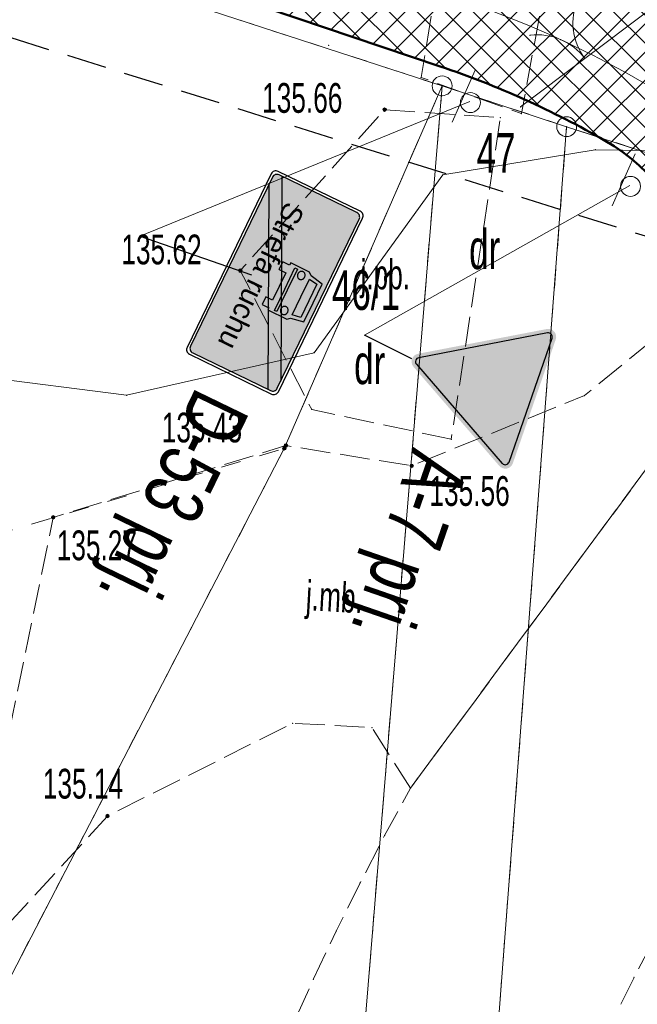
# Model space of a CAD drawing. Extents: x 6456700 to 6518119, y 5963420 to 5980059.
# Tile 61 of 256: x 6511899 to 6511915, y 5964183 to 5964207. Entities that reach past the tile are written whole.
import ezdxf
from ezdxf.enums import TextEntityAlignment as Align

# ---------------------------------------------------------------- set-up
doc = ezdxf.new("R2010")
doc.units = 0
doc.header["$MEASUREMENT"] = 0
for name, pattern in [('L_0_03', [1, 0.5, -0.5]), ('L_0_04', [1.5, 1, -0.5]), ('L_0_52', [1, 0.75, -0.25])]:
    doc.linetypes.add(name, pattern=pattern)
doc.layers.get('0').update_dxf_attribs({"color": 2, "linetype": 'CONTINUOUS', "lineweight": 5})
for name, color, linetype, lineweight in [('18mm Kreska ciągła', 7, 'CONTINUOUS', 18), ('202_punkt_graniczny', 7, 'CONTINUOUS', 18), ('203_punkt_graniczny', 7, 'CONTINUOUS', 18), ('210_oznaczenie_konturu_uzytku_gruntowego', 96, 'CONTINUOUS', 18), ('211_numer_dzialki_ewidencyjnej', 7, 'CONTINUOUS', 18), ('218_kontur_uzytku_gruntowego', 96, 'L_0_03', 18), ('219_dzialka_ewidencyjna', 7, 'CONTINUOUS', 18), ('50mm Kreska ciągła', 7, 'CONTINUOUS', 50), ('9mm Kreska ciągła', 252, 'CONTINUOUS', 9), ('brama', 7, 'CONTINUOUS', 18), ('jezdnia', 7, 'CONTINUOUS', 18), ('jezdnia_Atr17', 7, 'CONTINUOUS', 18), ('obszar_utwardzony', 7, 'CONTINUOUS', 18), ('ogrodzenie_trwale', 7, 'CONTINUOUS', 18), ('pikieta_sztuczna', 7, 'CONTINUOUS', 18), ('pikieta_sztuczna_Atr2', 7, 'CONTINUOUS', 18), ('przewod_telekomunikacyjny_podziemny', 7, 'CONTINUOUS', 18), ('Zakres', 7, 'CONTINUOUS', 18)]:
    doc.layers.add(name, color=color, linetype=linetype, lineweight=lineweight)
doc.layers.add('zn_pion', color=7, linetype='CONTINUOUS')
doc.layers.add('ZNAKI_PIONOWE', color=7, linetype='CONTINUOUS')
doc.styles.add('o_d', font='arial.ttf')
doc.styles.get("Standard").update_dxf_attribs({"font": 'txt', "width": 0.75})

# ---------------------------------------------------------------- blocks, each defined once
blk = doc.blocks.new('mdcp_nowa')
at = {"layer": '203_punkt_graniczny', "linetype": 'Continuous', "lineweight": 18, "true_color": 0x000000}
blk.add_hatch(color=18, dxfattribs=at).paths.add_polyline_path([(6494637, 5980647.535, 1), (6494637, 5980647.625, 1)])
at = {"layer": 'pikieta_sztuczna', "linetype": 'Continuous', "lineweight": 18, "true_color": 0x000000}
for points in [[(6494639.53, 5980656.075, 1), (6494639.53, 5980656.165, 1)], [(6494635.89, 5980652.015, 1), (6494635.89, 5980652.105, 1)], [(6494637.04, 5980647.605, 1), (6494637.04, 5980647.695, 1)], [(6494640.21, 5980647.095, 1), (6494640.21, 5980647.185, 1)], [(6494631.17, 5980645.795, 1), (6494631.17, 5980645.885, 1)], [(6494632.54, 5980638.265, 1), (6494632.54, 5980638.355, 1)]]:
    blk.add_hatch(color=18, dxfattribs=at).paths.add_polyline_path(points)
at = {"layer": '202_punkt_graniczny', "color": 7, "linetype": 'Continuous', "lineweight": 18}
for centre in [(6494640.98, 5980656.72), (6494644.12, 5980655.69)]:
    blk.add_circle(centre, 0.25, dxfattribs=at)
at = {"layer": '202_punkt_graniczny'}
for p in [(6494640.98, 5980656.72), (6494644.12, 5980655.69)]:
    blk.add_point(p, dxfattribs=at)
at = {"layer": '203_punkt_graniczny', "color": 7, "linetype": 'Continuous', "lineweight": 18}
blk.add_circle((6494637, 5980647.58), 0.045, dxfattribs=at)
at = {"layer": '203_punkt_graniczny'}
blk.add_point((6494637, 5980647.58), dxfattribs=at)
at = {"layer": '218_kontur_uzytku_gruntowego', "lineweight": 18, "flags": 128}
for points in [[(6494640.98, 5980656.72), (6494604.6, 5980668.54)], [(6494636.349, 5980600.46), (6494640.98, 5980656.72)], [(6494637, 5980647.58), (6494640.98, 5980656.72)], [(6494644.12, 5980655.69), (6494640.98, 5980656.72)], [(6494639.86, 5980599.77), (6494644.12, 5980655.69)], [(6494649.64, 5980653.9), (6494644.12, 5980655.69)], [(6494612.43, 5980640.2), (6494637, 5980647.58)], [(6494637, 5980647.58), (6494627.42, 5980629.1)]]:
    blk.add_lwpolyline(points, dxfattribs=at)
at = {"layer": '218_kontur_uzytku_gruntowego'}
for p in [(6494640.98, 5980656.72), (6494640.98, 5980656.72), (6494640.98, 5980656.72), (6494640.98, 5980656.72), (6494640.98, 5980656.72), (6494640.98, 5980656.72), (6494640.98, 5980656.72), (6494640.98, 5980656.72), (6494644.12, 5980655.69), (6494644.12, 5980655.69), (6494644.12, 5980655.69), (6494644.12, 5980655.69), (6494644.12, 5980655.69), (6494644.12, 5980655.69), (6494637, 5980647.58), (6494637, 5980647.58), (6494637, 5980647.58), (6494637, 5980647.58)]:
    blk.add_point(p, dxfattribs=at)
at = {"layer": '219_dzialka_ewidencyjna', "color": 3, "linetype": 'Continuous', "lineweight": 18, "flags": 128}
for points in [[(6494604.6, 5980668.54), (6494640.98, 5980656.72)], [(6494640.98, 5980656.72), (6494636.349, 5980600.46)], [(6494640.98, 5980656.72), (6494637, 5980647.58)], [(6494640.98, 5980656.72), (6494644.12, 5980655.69)], [(6494644.12, 5980655.69), (6494639.86, 5980599.77)], [(6494649.64, 5980653.9), (6494644.12, 5980655.69)], [(6494637, 5980647.58), (6494627.42, 5980629.1)]]:
    blk.add_lwpolyline(points, dxfattribs=at)
at = {"layer": '219_dzialka_ewidencyjna', "color": 3}
for p in [(6494640.98, 5980656.72), (6494640.98, 5980656.72), (6494640.98, 5980656.72), (6494640.98, 5980656.72), (6494644.12, 5980655.69), (6494644.12, 5980655.69), (6494644.12, 5980655.69), (6494637, 5980647.58), (6494637, 5980647.58)]:
    blk.add_point(p, dxfattribs=at)
at = {"layer": 'brama', "color": 7, "linetype": 'Continuous', "lineweight": 18, "flags": 128}
blk.add_lwpolyline([(6494642.96, 5980656.19), (6494646.2, 5980658.63)], dxfattribs=at)
at = {"layer": 'brama', "color": 7, "linetype": 'Continuous', "lineweight": 18}
for centre, start, end in [((6494645.778, 5980658.312), 156.983, 216.983), ((6494643.382, 5980656.508), 36.983, 96.983)]:
    blk.add_arc(centre, 1.5, start, end, dxfattribs=at)
at = {"layer": 'brama'}
for p in [(6494644.289, 5980658.13), (6494643.199, 5980657.997), (6494643.968, 5980657.888), (6494644.58, 5980657.41), (6494644.58, 5980657.41), (6494642.96, 5980656.19)]:
    blk.add_point(p, dxfattribs=at)
at = {"layer": 'jezdnia', "color": 7, "linetype": 'L_0_52', "lineweight": 18, "flags": 128}
for points in [[(6494800.98, 5980766.05), (6494800.28, 5980765.21), (6494799.58, 5980764.38), (6494798.86, 5980763.57), (6494798.14, 5980762.76), (6494797.4, 5980761.96), (6494796.65, 5980761.17), (6494795.56, 5980759.97), (6494794.45, 5980758.8), (6494793.3, 5980757.65), (6494792.14, 5980756.53), (6494790.94, 5980755.44), (6494789.72, 5980754.37), (6494788.47, 5980753.34), (6494787.2, 5980752.33), (6494785.91, 5980751.36), (6494784.6, 5980750.41), (6494783.26, 5980749.5), (6494781.9, 5980748.62), (6494780.52, 5980747.77), (6494779.49, 5980747.15), (6494778.44, 5980746.54), (6494777.4, 5980745.94), (6494776.34, 5980745.36), (6494775.28, 5980744.78), (6494774.21, 5980744.23), (6494773.13, 5980743.68), (6494772.05, 5980743.15), (6494770.96, 5980742.63), (6494769.86, 5980742.12), (6494768.76, 5980741.63), (6494767.65, 5980741.15), (6494766.54, 5980740.68), (6494754.8, 5980736.16), (6494735.09, 5980729.04), (6494724.78, 5980724.36), (6494723.57, 5980723.74), (6494722.37, 5980723.09), (6494721.19, 5980722.42), (6494720.02, 5980721.72), (6494718.86, 5980721.01), (6494717.72, 5980720.27), (6494716.59, 5980719.51), (6494715.47, 5980718.73), (6494714.37, 5980717.93), (6494713.29, 5980717.1), (6494712.22, 5980716.26), (6494711.16, 5980715.4), (6494710.13, 5980714.51), (6494709.11, 5980713.61), (6494707.48, 5980712.2), (6494705.88, 5980710.76), (6494704.3, 5980709.3), (6494702.75, 5980707.8), (6494701.22, 5980706.28), (6494699.72, 5980704.74), (6494698.24, 5980703.17), (6494696.79, 5980701.57), (6494695.37, 5980699.95), (6494693.98, 5980698.31), (6494692.61, 5980696.64), (6494691.28, 5980694.95), (6494689.97, 5980693.24), (6494678.42, 5980678.9), (6494663.6, 5980660.49), (6494656.62, 5980651.14), (6494655.4, 5980649.55), (6494654.2, 5980647.93), (6494653.04, 5980646.3), (6494651.91, 5980644.64), (6494650.81, 5980642.95), (6494649.75, 5980641.25), (6494648.71, 5980639.53), (6494647.72, 5980637.79), (6494646.75, 5980636.02), (6494645.82, 5980634.24), (6494644.93, 5980632.44), (6494644.07, 5980630.63), (6494643.25, 5980628.8), (6494642.46, 5980626.95), (6494642.09, 5980625.98), (6494641.74, 5980625), (6494641.4, 5980624.01), (6494641.09, 5980623.02), (6494640.79, 5980622.02), (6494640.5, 5980621.01), (6494640.24, 5980620.01), (6494639.99, 5980618.99), (6494639.76, 5980617.98), (6494639.55, 5980616.96), (6494639.36, 5980615.93), (6494639.19, 5980614.9), (6494639.03, 5980613.87), (6494638.89, 5980612.84), (6494638.61, 5980611.3), (6494638.37, 5980609.75), (6494638.16, 5980608.19), (6494638, 5980606.63), (6494637.87, 5980605.07), (6494637.78, 5980603.5), (6494637.73, 5980601.93), (6494637.72, 5980600.36), (6494637.727, 5980600.016), (6494630.507, 5980602.343), (6494630.51, 5980602.97), (6494630.54, 5980604.31), (6494630.59, 5980605.65), (6494630.67, 5980606.99), (6494630.77, 5980608.32), (6494630.9, 5980609.66), (6494631.05, 5980610.99), (6494631.23, 5980612.32), (6494631.43, 5980613.64), (6494631.66, 5980614.96), (6494631.91, 5980616.28), (6494632.19, 5980617.59), (6494632.49, 5980618.9), (6494632.82, 5980620.2), (6494633.17, 5980621.49), (6494633.52, 5980622.8), (6494633.9, 5980624.09), (6494634.3, 5980625.39), (6494634.72, 5980626.67), (6494635.16, 5980627.95), (6494635.63, 5980629.21), (6494636.12, 5980630.47), (6494636.63, 5980631.72), (6494637.17, 5980632.96), (6494637.73, 5980634.19), (6494638.31, 5980635.41), (6494638.91, 5980636.62), (6494639.53, 5980637.82), (6494640.18, 5980639.01), (6494651.91, 5980654.89), (6494659.39, 5980664.48), (6494673.45, 5980682.25), (6494686.07, 5980698.81), (6494697.34, 5980711.93), (6494704.77, 5980718.76), (6494705.95, 5980719.62), (6494707.13, 5980720.47), (6494708.32, 5980721.31), (6494709.52, 5980722.13), (6494710.73, 5980722.95), (6494711.95, 5980723.75), (6494713.17, 5980724.54), (6494714.41, 5980725.31), (6494715.65, 5980726.08), (6494716.89, 5980726.83), (6494718.15, 5980727.57), (6494719.41, 5980728.3), (6494720.68, 5980729.01), (6494721.96, 5980729.71), (6494733.02, 5980734.84), (6494752.65, 5980741.77), (6494764.04, 5980746.21), (6494765.1, 5980746.65), (6494766.15, 5980747.09), (6494767.2, 5980747.55), (6494768.24, 5980748.02), (6494769.28, 5980748.5), (6494770.32, 5980748.99), (6494771.34, 5980749.49), (6494772.37, 5980750.01), (6494773.38, 5980750.53), (6494774.39, 5980751.07), (6494775.4, 5980751.61), (6494776.4, 5980752.17), (6494777.39, 5980752.74), (6494778.56, 5980753.48), (6494779.71, 5980754.25), (6494780.85, 5980755.04), (6494781.97, 5980755.85), (6494783.08, 5980756.68), (6494784.17, 5980757.53), (6494785.24, 5980758.41), (6494786.3, 5980759.3), (6494787.34, 5980760.22), (6494788.36, 5980761.15), (6494789.36, 5980762.11), (6494790.34, 5980763.08), (6494791.31, 5980764.08), (6494792.25, 5980765.09), (6494796.57, 5980770.19), (6494801.12, 5980776.47), (6494807.76, 5980786.96), (6494824.2, 5980815.58), (6494837.02, 5980838.19), (6494852.07, 5980864.69), (6494865.45, 5980888.16), (6494878.03, 5980909.37), (6494879.23, 5980911.4), (6494880.45, 5980913.41), (6494881.7, 5980915.41), (6494882.97, 5980917.4), (6494884.25, 5980919.37), (6494885.56, 5980921.33), (6494886.89, 5980923.28), (6494888.25, 5980925.21), (6494889.62, 5980927.12), (6494891.01, 5980929.02), (6494892.43, 5980930.91), (6494893.86, 5980932.78), (6494895.32, 5980934.63), (6494896.79, 5980936.47), (6494904.42, 5980944.79), (6494917.35, 5980957.18), (6494930.46, 5980968.66), (6494934.059, 5980971.777), (6494933.221, 5980963.181), (6494926.63, 5980957.35), (6494921.6, 5980952.87), (6494901.47, 5980932.34), (6494900.03, 5980930.62), (6494898.61, 5980928.88), (6494897.21, 5980927.13), (6494895.83, 5980925.35), (6494894.48, 5980923.57), (6494893.14, 5980921.76), (6494891.83, 5980919.94), (6494890.54, 5980918.1), (6494889.28, 5980916.25), (6494888.04, 5980914.38), (6494886.82, 5980912.49), (6494885.62, 5980910.59), (6494884.45, 5980908.68), (6494883.3, 5980906.75), (6494870.77, 5980885.48), (6494856.93, 5980861.45), (6494842.16, 5980835.5), (6494829.15, 5980812.43), (6494813, 5980783.94), (6494806.11, 5980773.06), (6494805.51, 5980772.15), (6494804.9, 5980771.26), (6494804.27, 5980770.37), (6494803.64, 5980769.49), (6494802.99, 5980768.61), (6494802.33, 5980767.75), (6494801.66, 5980766.89)], [(6494641.21, 5980647.81), (6494637.69, 5980648.56), (6494635.89, 5980652.06), (6494639.53, 5980656.12), (6494642.45, 5980655.92)], [(6494640.18, 5980639.01), (6494639.21, 5980640.54), (6494637.21, 5980640.65), (6494632.54, 5980638.31), (6494628.78, 5980634.21), (6494631.17, 5980645.84), (6494637.04, 5980647.65), (6494640.21, 5980647.14), (6494644.57, 5980648.91), (6494651.91, 5980654.89)]]:
    blk.add_lwpolyline(points, close=True, dxfattribs=at)
at = {"layer": 'jezdnia'}
for p in [(6494639.53, 5980656.12), (6494642.45, 5980655.92), (6494635.89, 5980652.06), (6494644.57, 5980648.91), (6494637.69, 5980648.56), (6494641.21, 5980647.81), (6494637.04, 5980647.65), (6494640.21, 5980647.14), (6494631.17, 5980645.84), (6494637.21, 5980640.65), (6494639.21, 5980640.54), (6494640.18, 5980639.01), (6494640.18, 5980639.01), (6494632.54, 5980638.31), (6494639.53, 5980637.82), (6494638.91, 5980636.62), (6494638.31, 5980635.41), (6494637.73, 5980634.19), (6494645.82, 5980634.24)]:
    blk.add_point(p, dxfattribs=at)
at = {"layer": 'obszar_utwardzony', "color": 7, "linetype": 'L_0_52', "lineweight": 18, "flags": 128}
blk.add_lwpolyline([(6494643.32, 5980674.36), (6494644.3, 5980680.4), (6494643.92, 5980683.62), (6494645.59, 5980692.91), (6494655.01, 5980691.62), (6494658.01, 5980696.87), (6494667.63, 5980693.07), (6494667.4, 5980692.46), (6494652.51, 5980684.14), (6494647.97, 5980682.96), (6494646.18, 5980673.28), (6494642.98, 5980656.02), (6494640.45, 5980656.93)], close=True, dxfattribs=at)
at = {"layer": 'obszar_utwardzony'}
for p in [(6494640.45, 5980656.93), (6494642.98, 5980656.02)]:
    blk.add_point(p, dxfattribs=at)
at = {"layer": 'ogrodzenie_trwale'}
for p in [(6494638.12, 5980657.74), (6494638.12, 5980657.74), (6494642.96, 5980656.19)]:
    blk.add_point(p, dxfattribs=at)
at = {"layer": 'pikieta_sztuczna', "color": 7, "linetype": 'Continuous', "lineweight": 18}
for centre in [(6494639.53, 5980656.12), (6494635.89, 5980652.06), (6494637.04, 5980647.65), (6494640.21, 5980647.14), (6494631.17, 5980645.84), (6494632.54, 5980638.31)]:
    blk.add_circle(centre, 0.045, dxfattribs=at)
at = {"layer": 'pikieta_sztuczna'}
for p in [(6494639.53, 5980656.12), (6494635.89, 5980652.06), (6494637.04, 5980647.65), (6494640.21, 5980647.14), (6494631.17, 5980645.84), (6494632.54, 5980638.31)]:
    blk.add_point(p, dxfattribs=at)
at = {"layer": 'przewod_telekomunikacyjny_podziemny', "color": 30, "linetype": 'Continuous', "lineweight": 18, "flags": 128}
blk.add_lwpolyline([(6494602.07, 5980612.82), (6494604.07, 5980620.74), (6494609.85, 5980637.59), (6494611.56, 5980640.46), (6494624.13, 5980644.34), (6494625.63, 5980649.86), (6494633.02, 5980648.92), (6494637.75, 5980649.99), (6494641, 5980654.48), (6494644.84, 5980655.11), (6494649.65, 5980655.05), (6494657.62, 5980649.49)], dxfattribs=at)
at = {"layer": 'przewod_telekomunikacyjny_podziemny'}
for p in [(6494644.84, 5980655.11), (6494641, 5980654.48), (6494637.75, 5980649.99), (6494633.02, 5980648.92)]:
    blk.add_point(p, dxfattribs=at)
at = {"layer": 'Zakres', "linetype": 'L_0_04', "lineweight": 25, "flags": 128}
blk.add_lwpolyline([(6495113.77, 5985050.22), (6495121.12, 5984877.07), (6495125.76, 5984757.87), (6495129.89, 5984649.81), (6495141.08, 5984611.3), (6495145.77, 5984544.53), (6495147.36, 5984487.27), (6495157.22, 5984392.07), (6495162.95, 5984387.45), (6495180.24, 5984384.16), (6495229.5, 5984386.61), (6495251.65, 5984373.41), (6495258.77, 5984357.12), (6495255.44, 5984330.44), (6495250.77, 5984304.39), (6495252.21, 5984282.78), (6495255.46, 5984256.45), (6495254.94, 5984238.25), (6495266.4, 5984211), (6495277.24, 5984182.33), (6495294.2, 5984133.19), (6495300.94, 5984095.37), (6495313.24, 5984037.69), (6495317.44, 5983978.18), (6495300.35, 5983922.18), (6495282.35, 5983883.38), (6495266.21, 5983862.23), (6495242.03, 5983839.67), (6495211.11, 5983816.86), (6495158.26, 5983772.66), (6495130.6, 5983651.16), (6495116.31, 5983543.43), (6495129.51, 5983346.73), (6495134.58, 5983264.71), (6495139.64, 5983186.97), (6495193.25, 5983077.94), (6495199.2, 5983041.97), (6495206.23, 5983026), (6495208.96, 5983004.88), (6495202.27, 5982979.48), (6495202.42, 5982950.13), (6495209.35, 5982897.38), (6495215.97, 5982850.34), (6495228.6, 5982809.97), (6495226.85, 5982778.82), (6495225.04, 5982750.56), (6495220.26, 5982723.37), (6495226.54, 5982679.97), (6495206.06, 5982669.48), (6495192.68, 5982657.71), (6495184.57, 5982648.65), (6495174.78, 5982624.58), (6495164.23, 5982604.61), (6495150.7, 5982588.3), (6495137.69, 5982582.43), (6495118.26, 5982573.75), (6495100.35, 5982558.42), (6495090.36, 5982544.99), (6495075.87, 5982519.06), (6495060.83, 5982499.68), (6495049.41, 5982485.49), (6495035.07, 5982459.7), (6495006.7, 5982406.64), (6494980.89, 5982351.84), (6494944.35, 5982293.29), (6494925.72, 5982250.11), (6494905.2, 5982190.37), (6494898.43, 5982153.5), (6494879.51, 5982063.89), (6494864.14, 5981992.66), (6494816.93, 5981768.61), (6494777.79, 5981577.7), (6494739.84, 5981394.72), (6494718.65, 5981297.89), (6494716.45, 5981237.31), (6494738.62, 5981208.21), (6494776.48, 5981173.06), (6494817.16, 5981137.44), (6494847.63, 5981109.8), (6494877.39, 5981077.08), (6494912.75, 5981030.55), (6494916.06, 5981014.71), (6494903.86, 5980957.01), (6494916.13, 5980953.51), (6494892.32, 5980927.59), (6494850.7, 5980858.8), (6494806.81, 5980779.89), (6494785.1, 5980753.49), (6494715.22, 5980723.29), (6494679.96, 5980686.78), (6494651.35, 5980651.29), (6494549.14, 5980683.24), (6494511.84, 5980659.66), (6494443.61, 5980630.33), (6494428.78, 5980598.6), (6494431.58, 5980579.46), (6494420.56, 5980549.76), (6494416.45, 5980528.2), (6494403.86, 5980507.16), (6494388.89, 5980482.96), (6494365.32, 5980407.99), (6494335.67, 5980315.15), (6494332.29, 5980297.41), (6494335.1, 5980278.18), (6494347.25, 5980254.84), (6494336.79, 5980250.09), (6494300.04, 5980271.34), (6494320.8, 5980301.43), (6494336.81, 5980349.17), (6494344.85, 5980380.92), (6494360.85, 5980437.13), (6494374.18, 5980476.38), (6494386.14, 5980498.84), (6494403.02, 5980528.52), (6494411.33, 5980563.19), (6494420.84, 5980586.25), (6494420.25, 5980601.11), (6494434.95, 5980635.94), (6494446.75, 5980644.99), (6494465.77, 5980647.27), (6494513.02, 5980669.46), (6494507.85, 5980679.68), (6494547.89, 5980705.83), (6494570.06, 5980691.34), (6494636.17, 5980669.05), (6494706.14, 5980756.86), (6494742.78, 5980772.58), (6494798.53, 5980814.27), (6494826.12, 5980867.97), (6494849.57, 5980908.6), (6494845.35, 5980942.01), (6494853.94, 5980970.83), (6494891.08, 5980960.54), (6494890.11, 5980965.73), (6494903.94, 5981025.69), (6494869.98, 5981070.3), (6494770.97, 5981160.58), (6494728.18, 5981200.64), (6494706.13, 5981229.56), (6494707.94, 5981299.75), (6494728.84, 5981398.1), (6494767.06, 5981580.19), (6494806.17, 5981770.55), (6494854.36, 5981994.76), (6494869.73, 5982065.97), (6494888.61, 5982155.44), (6494891.67, 5982173.95), (6494895.82, 5982197.45), (6494916.38, 5982253.72), (6494935.47, 5982297.95), (6494954.97, 5982331.67), (6494972.09, 5982356.64), (6494997.76, 5982411.14), (6495026.29, 5982464.48), (6495041.09, 5982491.09), (6495052.99, 5982505.88), (6495067.51, 5982524.6), (6495081.94, 5982550.43), (6495092.99, 5982565.28), (6495112.86, 5982582.29), (6495133.59, 5982591.55), (6495144.48, 5982596.46), (6495155.87, 5982610.19), (6495165.7, 5982628.8), (6495175.96, 5982654.03), (6495185.62, 5982664.83), (6495200.4, 5982677.82), (6495212.49, 5982688.04), (6495209.64, 5982723.43), (6495215.22, 5982750.57), (6495216.87, 5982779.54), (6495218.31, 5982809.31), (6495206.86, 5982847.92), (6495199.44, 5982894.74), (6495192.11, 5982948.71), (6495190.16, 5982979.24), (6495183.47, 5983075.16), (6495129.79, 5983184.34), (6495124.6, 5983264.07), (6495119.53, 5983346.09), (6495106.27, 5983543.75), (6495120.74, 5983652.9), (6495148.75, 5983779.42), (6495204.15, 5983826.04), (6495273.41, 5983889.36), (6495288.53, 5983927.42), (6495300.83, 5983964.69), (6495303.91, 5983980.14), (6495301.32, 5984039.55), (6495291.1, 5984093.63), (6495284.5, 5984130.67), (6495267.84, 5984178.93), (6495257.12, 5984207.3), (6495244.96, 5984236.19), (6495244.79, 5984255.42), (6495242.25, 5984281.97), (6495240.71, 5984304.95), (6495245.55, 5984331.94), (6495248.51, 5984355.64), (6495243.77, 5984366.47), (6495226.98, 5984376.47), (6495179.54, 5984374.12), (6495158.61, 5984378.09), (6495147.7, 5984386.91), (6495137.38, 5984486.61), (6495135.78, 5984544.04), (6495131.18, 5984609.54), (6495119.95, 5984648.2), (6495115.76, 5984757.49), (6495111.12, 5984876.67), (6495103.73, 5985050.93), (6495109.36, 5985081.73), (6495120.41, 5985085.88)], close=True, dxfattribs=at)
at = {"layer": '210_oznaczenie_konturu_uzytku_gruntowego', "lineweight": 20, "width": 0.66}
for p in [(6494641.66, 5980653.1), (6494638.76, 5980650.2)]:
    blk.add_text('dr', height=1, dxfattribs=at).set_placement(p, align=Align.TOP_LEFT)
at = {"layer": '211_numer_dzialki_ewidencyjnej', "color": 7, "lineweight": 20, "width": 0.66}
for s, p in [('47', (6494641.85, 5980655.53)), ('46/1', (6494638.2, 5980652.07))]:
    blk.add_text(s, height=1, dxfattribs=at).set_placement(p, align=Align.TOP_LEFT)
at = {"layer": 'jezdnia_Atr17', "color": 7, "lineweight": 15, "width": 0.66}
blk.add_text('j.pb.', height=0.75, dxfattribs=at).set_placement((6494638.92, 5980652.34), align=Align.TOP_LEFT)
blk.add_text('j.mb.', height=0.75, rotation=356.9, dxfattribs=at).set_placement((6494637.571, 5980644.249), align=Align.TOP_LEFT)
at = {"layer": 'pikieta_sztuczna_Atr2', "color": 7, "lineweight": 15, "width": 0.66}
for s, p in [('135.66', (6494636.44, 5980656.79)), ('135.62', (6494632.89, 5980652.97)), ('135.43', (6494633.91, 5980648.48)), ('135.56', (6494640.66, 5980646.88)), ('135.27', (6494631.26, 5980645.51)), ('135.14', (6494630.91, 5980639.5))]:
    blk.add_text(s, height=0.75, dxfattribs=at).set_placement(p, align=Align.TOP_LEFT)
blk = doc.blocks.new('D-47_k')
blk.add_hatch(color=255).paths.add_polyline_path([(39, 37, 0.414214), (37, 39), (-37, 39, 0.414214), (-39, 37), (-39, 3, 0.414214), (-37, 1), (37, 1, 0.414214), (39, 3)])
at = {"color": 7}
for points in [[(-38, 0), (38, 0, 0.414214), (40, 2), (40, 38, 0.414214), (38, 40), (-38, 40, 0.414214), (-40, 38), (-40, 2, 0.414214)], [(-37, 1), (37, 1, 0.414214), (39, 3), (39, 37, 0.414214), (37, 39), (-37, 39, 0.414214), (-39, 37), (-39, 3, 0.414214)]]:
    blk.add_lwpolyline(points, format="xyb", close=True, dxfattribs=at)
blk = doc.blocks.new('du3_k')
blk.add_hatch(color=10).paths.add_polyline_path([(39, 35.92), (39, 37, 0.414214), (37, 39), (33.85, 39), (-39, 4.08), (-39, 3, 0.414214), (-37, 1), (-33.85, 1)])
at = {"color": 10}
for p, q in [((-39, 4.08), (33.85, 39)), ((-33.85, 1), (39, 35.92))]:
    blk.add_line(p, q, dxfattribs=at)
blk = doc.blocks.new('^pi064030-234042')
h = blk.add_hatch()
h.set_pattern_fill('ANGLE', color=19)
h.set_pattern_definition([(0, (-5.734, -2.136), (0, 6.985), [5.08, -1.905]), (90, (-5.734, -2.136), (-6.985, 4e-16), [5.08, -1.905])])
h.paths.add_polyline_path([(0.661, 2.221), (0.661, 1.921), (0.986, 1.921), (0.986, 2.221), (1.086, 2.221), (1.086, 3.046), (0.986, 3.171), (0.879, 3.703), (0.054, 3.703), (-0.771, 3.703), (-0.876, 3.171), (-0.976, 3.046), (-0.976, 2.221), (-0.876, 2.221), (-0.876, 1.921), (-0.546, 1.921), (-0.546, 2.221)])
h.paths.add_polyline_path([(-0.727, 3.171), (-0.671, 3.521), (0.054, 3.521), (0.779, 3.521), (0.843, 3.171), (0.054, 3.171)], flags=16)
h.paths.add_polyline_path([(0.054, 2.571), (0.986, 2.571), (0.986, 2.458), (0.054, 2.458), (-0.876, 2.458), (-0.876, 2.571)], flags=16)
h.paths.add_polyline_path([(-0.55, 2.841, -0.054772), (-0.546, 2.812, -0.054772), (-0.55, 2.783, -0.053777), (-0.559, 2.756, -0.052029), (-0.574, 2.73, -0.049907), (-0.595, 2.707, -0.047796), (-0.62, 2.689, -0.045996), (-0.649, 2.675, -0.044706), (-0.68, 2.667, -0.044038), (-0.712, 2.664, -0.044038), (-0.745, 2.667, -0.044706), (-0.776, 2.675, -0.045996), (-0.804, 2.689, -0.047796), (-0.829, 2.707, -0.049237), (-0.85, 2.73, -0.052742), (-0.865, 2.756, -0.053777), (-0.875, 2.783, -0.054772), (-0.878, 2.812, -0.054772), (-0.875, 2.841, -0.053777), (-0.865, 2.869, -0.052742), (-0.85, 2.895, -0.049237), (-0.829, 2.917, -0.047796), (-0.804, 2.936, -0.045996), (-0.776, 2.949, -0.044706), (-0.745, 2.958, -0.044038), (-0.712, 2.961, -0.044038), (-0.68, 2.958, -0.044706), (-0.649, 2.949, -0.045996), (-0.62, 2.936, -0.047796), (-0.595, 2.917, -0.049907), (-0.574, 2.895, -0.052029), (-0.559, 2.869, -0.053777)], flags=16)
h.paths.add_polyline_path([(0.656, 2.812, -0.054772), (0.659, 2.841, -0.053777), (0.668, 2.869, -0.052742), (0.684, 2.895, -0.049237), (0.704, 2.917, -0.047796), (0.73, 2.936, -0.045996), (0.758, 2.949, -0.044706), (0.789, 2.958, -0.044038), (0.822, 2.961, -0.044038), (0.854, 2.958, -0.044706), (0.885, 2.949, -0.045996), (0.914, 2.936, -0.047796), (0.939, 2.917, -0.049907), (0.959, 2.895, -0.052029), (0.975, 2.869, -0.053777), (0.984, 2.841, -0.054772), (0.987, 2.812, -0.054772), (0.984, 2.783, -0.053777), (0.975, 2.756, -0.052029), (0.959, 2.73, -0.049907), (0.939, 2.707, -0.047796), (0.914, 2.689, -0.045996), (0.885, 2.675, -0.044706), (0.854, 2.667, -0.044038), (0.822, 2.664, -0.044038), (0.789, 2.667, -0.044706), (0.758, 2.675, -0.045996), (0.73, 2.689, -0.047796), (0.704, 2.707, -0.049237), (0.684, 2.73, -0.052742), (0.668, 2.756, -0.053777), (0.659, 2.783, -0.054772)], flags=16)
at = {"color": 7, "linetype": 'Continuous'}
for p, q in [((-0.771, 3.703), (-0.876, 3.171)), ((0.054, 3.703), (-0.771, 3.703)), ((-0.727, 3.171), (-0.671, 3.521)), ((-0.671, 3.521), (0.054, 3.521)), ((0.879, 3.703), (0.054, 3.703)), ((0.054, 3.521), (0.779, 3.521)), ((0.779, 3.521), (0.843, 3.171)), ((0.986, 3.171), (0.879, 3.703)), ((-0.876, 3.171), (-0.976, 3.046)), ((0.054, 3.171), (-0.727, 3.171)), ((0.843, 3.171), (0.054, 3.171)), ((1.086, 3.046), (0.986, 3.171)), ((-0.976, 3.046), (-0.976, 2.221)), ((1.086, 2.221), (1.086, 3.046)), ((-0.876, 2.571), (0.054, 2.571)), ((-0.876, 2.458), (-0.876, 2.571)), ((0.054, 2.458), (-0.876, 2.458)), ((0.054, 2.571), (0.986, 2.571)), ((0.986, 2.458), (0.054, 2.458)), ((0.986, 2.571), (0.986, 2.458)), ((-0.976, 2.221), (-0.876, 2.221)), ((-0.876, 2.221), (-0.876, 1.921)), ((-0.546, 2.221), (0.661, 2.221)), ((-0.546, 1.921), (-0.546, 2.221)), ((0.661, 2.221), (0.661, 1.921)), ((0.986, 1.921), (0.986, 2.221)), ((0.986, 2.221), (1.086, 2.221)), ((-0.546, 1.921), (-0.876, 1.921)), ((0.661, 1.921), (0.986, 1.921))]:
    blk.add_line(p, q, dxfattribs=at)
for points in [[(-0.878, 2.812, 0.054772), (-0.875, 2.783, 0.053777), (-0.865, 2.756, 0.052029), (-0.85, 2.73, 0.049907), (-0.829, 2.707, 0.047796), (-0.804, 2.689, 0.045996), (-0.776, 2.675, 0.044706), (-0.745, 2.667, 0.044038), (-0.712, 2.664, 0.044038), (-0.68, 2.667, 0.044706), (-0.649, 2.675, 0.045996), (-0.62, 2.689, 0.047796), (-0.595, 2.707, 0.049907), (-0.574, 2.73, 0.052029), (-0.559, 2.756, 0.053777), (-0.55, 2.783, 0.054772), (-0.546, 2.812, 0.054772), (-0.55, 2.841, 0.053777), (-0.559, 2.869, 0.052029), (-0.574, 2.895, 0.049907), (-0.595, 2.917, 0.047796), (-0.62, 2.936, 0.045996), (-0.649, 2.949, 0.044706), (-0.68, 2.958, 0.044038), (-0.712, 2.961, 0.044038), (-0.745, 2.958, 0.044706), (-0.776, 2.949, 0.045996), (-0.804, 2.936, 0.047796), (-0.829, 2.917, 0.049907), (-0.85, 2.895, 0.052029), (-0.865, 2.869, 0.053777), (-0.875, 2.841, 0.054772)], [(0.987, 2.812, 0.054772), (0.984, 2.841, 0.053777), (0.975, 2.869, 0.052029), (0.959, 2.895, 0.049907), (0.939, 2.917, 0.047796), (0.914, 2.936, 0.045996), (0.885, 2.949, 0.044706), (0.854, 2.958, 0.044038), (0.822, 2.961, 0.044038), (0.789, 2.958, 0.044706), (0.758, 2.949, 0.045996), (0.73, 2.936, 0.047796), (0.704, 2.917, 0.049907), (0.684, 2.895, 0.052029), (0.668, 2.869, 0.053777), (0.659, 2.841, 0.054772), (0.656, 2.812, 0.054772), (0.659, 2.783, 0.053777), (0.668, 2.756, 0.052029), (0.684, 2.73, 0.049907), (0.704, 2.707, 0.047796), (0.73, 2.689, 0.045996), (0.758, 2.675, 0.044706), (0.789, 2.667, 0.044038), (0.822, 2.664, 0.044038), (0.854, 2.667, 0.044706), (0.885, 2.675, 0.045996), (0.914, 2.689, 0.047796), (0.939, 2.707, 0.049907), (0.959, 2.73, 0.052029), (0.975, 2.756, 0.053777), (0.984, 2.783, 0.054772)]]:
    blk.add_lwpolyline(points, format="xyb", close=True, dxfattribs=at)
at = {"layer": 'zn_pion', "xscale": 0.09999999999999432, "yscale": 0.09999999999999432, "zscale": 0.09999999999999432}
for name in ['D-47_k', 'du3_k']:
    blk.add_blockref(name, (0, 0), dxfattribs=at)
at = {"layer": 'zn_pion', "color": 250, "style": 'o_d'}
blk.add_text('Strefa ruchu', height=0.82, dxfattribs=at).set_placement((0, 1.4), align=Align.MIDDLE_CENTER)

msp = doc.modelspace()

# ---------------------------------------------------------------- linework, layer by layer
at = {"layer": '50mm Kreska ciągła', "color": 6, "ltscale": 0.1}
for points in [[(6511915.372, 5964197.008), (6511923.471, 5964207.866, -0.410196), (6511916.853, 5964206.62, 0.062712), (6511910.835, 5964209.53), (6511825.251, 5964238.379, 0.218462)], [(6511824.133, 5964235.062), (6511909.717, 5964206.213, -0.049189), (6511913.878, 5964204.338, -0.451772), (6511915.372, 5964196.985)]]:
    msp.add_lwpolyline(points, format="xyb", dxfattribs=at)

# ---------------------------------------------------------------- next in the draw order: block references
at = {"linetype": 'ByBlock'}
msp.add_blockref('mdcp_nowa', (17268.786, -16450.998), dxfattribs=at)

# ---------------------------------------------------------------- next in the draw order: hatches: boundary and pattern name
at = {"layer": '9mm Kreska ciągła'}
h = msp.add_hatch(dxfattribs=at)
h.set_pattern_fill('ANSI37', color=256, scale=4)
h.set_pattern_definition([(45, (6511691.195, 5964120.06236), (-0.3535534, 0.3535534), []), (135, (6511691.195, 5964120.06236), (-0.3535534, -0.3535534), [])])
h.paths.add_polyline_path([(6511691.195, 5964121.143), (6511691.386, 5964124.63, 0.09387), (6511692.371, 5964131.182), (6511691.932, 5964142.68, -0.114411), (6511694.249, 5964154.747), (6511705.391, 5964179.862, -0.271991), (6511723.667, 5964192.967), (6511729.755, 5964193.522, 0.098674), (6511738.301, 5964196.051), (6511743.586, 5964198.832, -0.020192), (6511747.406, 5964200.649), (6511769.76, 5964210.196, 0.03219), (6511780.964, 5964215.859), (6511817.579, 5964237.57, -0.218462), (6511825.251, 5964238.379), (6511910.835, 5964209.53, -0.062712), (6511916.853, 5964206.62, 0.390075), (6511923.272, 5964207.6), (6511915.609, 5964197.326, 0.426952), (6511913.878, 5964204.338, 0.049189), (6511909.717, 5964206.213), (6511824.133, 5964235.062, 0.218462), (6511819.364, 5964234.559), (6511782.746, 5964212.847), (6511782.743, 5964212.845, -0.032198), (6511771.135, 5964206.977), (6511748.781, 5964197.43, 0.020192), (6511745.216, 5964195.734), (6511739.931, 5964192.954, -0.098674), (6511730.073, 5964190.037), (6511723.985, 5964189.481, 0.271991), (6511708.591, 5964178.442), (6511697.449, 5964153.327, 0.114411), (6511695.43, 5964142.813), (6511695.868, 5964131.315, -0.138482), (6511693.149, 5964120.062), (6511691.196, 5964121.142)])
at = {"layer": 'ZNAKI_PIONOWE', "linetype": 'Continuous'}
h = msp.add_hatch(color=12, dxfattribs=at)
edge = h.paths.add_edge_path()
edge.add_line((6511911.549, 5964196.204), (6511912.632, 5964199.329))
edge.add_arc((6511912.443, 5964199.394), 0.2, -19.1124, 100.8876)
edge.add_line((6511912.405, 5964199.59), (6511909.157, 5964198.966))
edge.add_arc((6511909.195, 5964198.769), 0.2, 100.8876, 220.8876)
edge.add_line((6511909.044, 5964198.639), (6511911.209, 5964196.138))
edge.add_arc((6511911.36, 5964196.269), 0.2, 220.8876, 340.8876)
edge = h.paths.add_edge_path(flags=16)
edge.add_line((6511911.455, 5964196.236), (6511912.537, 5964199.361))
edge.add_arc((6511912.443, 5964199.394), 0.1, -19.1124, 100.8876)
edge.add_line((6511912.424, 5964199.492), (6511909.176, 5964198.868))
edge.add_arc((6511909.195, 5964198.769), 0.1, 100.8876, 220.8876)
edge.add_line((6511909.12, 5964198.704), (6511911.284, 5964196.204))
edge.add_arc((6511911.36, 5964196.269), 0.1, 220.8876, 340.8876)
msp.add_hatch(color=40, dxfattribs=at).paths.add_polyline_path([(6511909.176, 5964198.868, 0.57735), (6511909.12, 5964198.704), (6511911.284, 5964196.204, 0.57735), (6511911.455, 5964196.236), (6511912.537, 5964199.361, 0.57735), (6511912.424, 5964199.492)])

# ---------------------------------------------------------------- next in the draw order: linework, layer by layer
at = {"layer": '18mm Kreska ciągła', "color": 4, "ltscale": 0.1}
msp.add_lwpolyline([(6511691.623, 5964120.92, 0.138482), (6511694.119, 5964131.248), (6511693.681, 5964142.747, -0.114411), (6511695.849, 5964154.037), (6511706.991, 5964179.152, -0.271991), (6511723.826, 5964191.224), (6511729.914, 5964191.78, 0.098674), (6511739.116, 5964194.502), (6511744.401, 5964197.283, -0.020192), (6511748.094, 5964199.04), (6511770.447, 5964208.587, 0.032198), (6511781.855, 5964214.353), (6511818.472, 5964236.064, -0.218462), (6511824.692, 5964236.72), (6511910.276, 5964207.872, -0.080953), (6511917.385, 5964204.11), (6511919.535, 5964202.482)], format="xyb", dxfattribs=at)
at = {"layer": '18mm Kreska ciągła'}
for points in [[(6511910.019, 5964204.805), (6511910.599, 5964206.119)], [(6511902.129, 5964201.923), (6511910.463, 5964205.324)], [(6511914.058, 5964202.694), (6511914.638, 5964204.008)], [(6511907.809, 5964199.438), (6511914.502, 5964203.213)]]:
    msp.add_lwpolyline(points, dxfattribs=at)
for centre in [(6511910.479, 5964205.3), (6511914.517, 5964203.188)]:
    msp.add_circle(centre, 0.252, dxfattribs=at)
at = {"layer": 'ZNAKI_PIONOWE'}
for p, q in [((6511904.968, 5964200.946), (6511902.133, 5964201.928)), ((6511909.006, 5964198.835), (6511907.809, 5964199.438)), ((6511912.424, 5964199.492), (6511909.176, 5964198.868)), ((6511911.455, 5964196.236), (6511912.537, 5964199.361)), ((6511909.12, 5964198.704), (6511911.284, 5964196.204))]:
    msp.add_line(p, q, dxfattribs=at)
for centre, start, end in [((6511912.443, 5964199.394), 340.8876, 100.8876), ((6511909.195, 5964198.769), 100.8876, 220.8876), ((6511911.36, 5964196.269), 220.8876, 340.8876)]:
    msp.add_arc(centre, 0.1, start, end, dxfattribs=at)

# ---------------------------------------------------------------- next in the draw order: block references
at = {"layer": 'zn_pion', "xscale": 0.64, "yscale": 0.64, "zscale": 0.64, "rotation": 244.1244856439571}
msp.add_blockref('^pi064030-234042', (6511904.395, 5964201.316), dxfattribs=at)

# ---------------------------------------------------------------- next in the draw order: texts
at = {"layer": 'ZNAKI_PIONOWE', "char_height": 1.5, "width": 10.8158, "attachment_point": 1}
for s, insert, rotation in [('D-53 prj.', (6511904.925, 5964197.511), 244.1645), ('A-7 prj.', (6511910.455, 5964196.133), 250.8876)]:
    msp.add_mtext(s, dxfattribs=dict(at, insert=insert, rotation=rotation))

doc.saveas('drawing.dxf')
